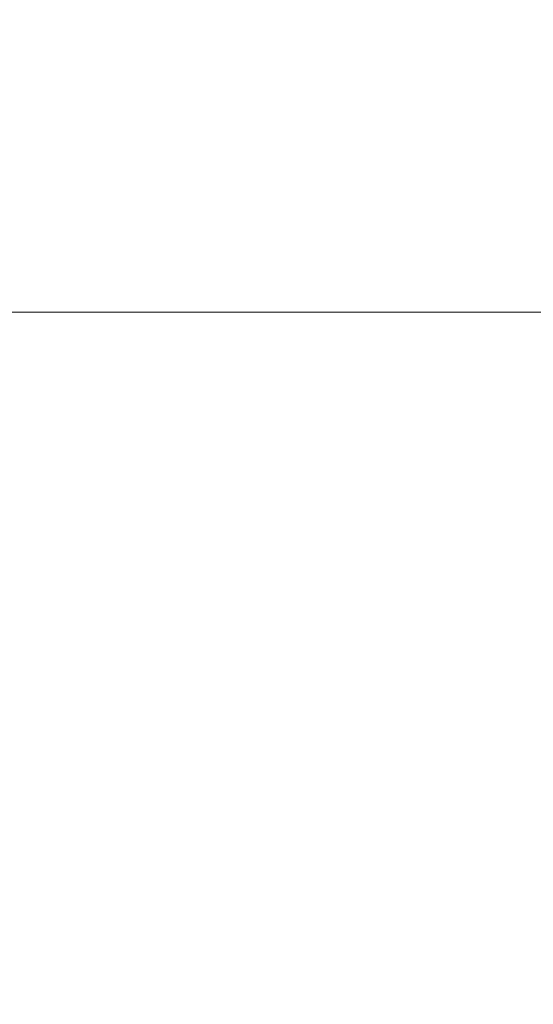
# Model space of a CAD drawing. Header units: centimetres. Extents: x -25.9 to 27.4, y -28.2 to -26.4.
# Tile 139 of 199: x 9.4848 to 9.5231, y -26.5116 to -26.4382. Entities that reach past the tile are written whole.
import ezdxf

# ---------------------------------------------------------------- set-up
doc = ezdxf.new("R2010")
doc.units = ezdxf.units.CM
doc.header["$LTSCALE"] = 2.54
doc.layers.add('Lucido design-1', color=7, linetype='Continuous')

# ---------------------------------------------------------------- blocks, each defined once
blk = doc.blocks.new('Gruppo-4-1')
at = {"color": 7, "linetype": 'Continuous', "lineweight": 9}
for points, invisible_edges in [([(9.488502, -26.437777, 539.768772), (9.48955, -26.434181, 539.768772), (9.491622, -26.434834, 539.765297), (9.4906, -26.438339, 539.765297)], 15), ([(-25.828561, -26.434836, 540.516815), (-25.828561, -26.438359, 540.517651), (27.271439, -26.438359, 540.517651), (27.271439, -26.434836, 540.516815)], 10), ([(9.4906, -26.438339, 539.765297), (9.491622, -26.434834, 539.765297), (9.493826, -26.435529, 539.761917), (9.492833, -26.438938, 539.761917)], 15), ([(9.501188, -26.43785, 539.7524), (9.502221, -26.434807, 539.7524), (9.504871, -26.435771, 539.749452), (9.503877, -26.438698, 539.749452)], 15), ([(9.510489, -26.437816, 539.743921), (9.511515, -26.435179, 539.743921), (9.514424, -26.436384, 539.741346), (9.513448, -26.438893, 539.741346)], 15), ([(9.51747, -26.437645, 539.738869), (9.518496, -26.435313, 539.738869), (9.521525, -26.436725, 539.736566), (9.520557, -26.438924, 539.736566)], 15), ([(9.492833, -26.438938, 539.761917), (9.493826, -26.435529, 539.761917), (9.496158, -26.436264, 539.758638), (9.495194, -26.43957, 539.758638)], 15), ([(9.503877, -26.438698, 539.749452), (9.504871, -26.435771, 539.749452), (9.507628, -26.436775, 539.746625), (9.506676, -26.43958, 539.746625)], 15), ([(9.483791, -26.440569, 539.775984), (9.484722, -26.436764, 539.775984), (9.486541, -26.437252, 539.772337), (9.48563, -26.440977, 539.772337)], 15), ([(9.495194, -26.43957, 539.758638), (9.496158, -26.436264, 539.758638), (9.498613, -26.437038, 539.755464), (9.497681, -26.440237, 539.755464)], 15), ([(9.506676, -26.43958, 539.746625), (9.507628, -26.436775, 539.746625), (9.510489, -26.437816, 539.743921), (9.50958, -26.440496, 539.743921)], 15), ([(9.513448, -26.438893, 539.741346), (9.514424, -26.436384, 539.741346), (9.51747, -26.437645, 539.738869), (9.516546, -26.440021, 539.738869)], 15), ([(9.520557, -26.438924, 539.736566), (9.521525, -26.436725, 539.736566), (9.524633, -26.438174, 539.734401), (9.523725, -26.440237, 539.734401)], 15), ([(9.48563, -26.440977, 539.772337), (9.486541, -26.437252, 539.772337), (9.488502, -26.437777, 539.768772), (9.487612, -26.441416, 539.768772)], 15), ([(9.497681, -26.440237, 539.755464), (9.498613, -26.437038, 539.755464), (9.501188, -26.43785, 539.7524), (9.500289, -26.440935, 539.7524)], 15), ([(9.487612, -26.441416, 539.768772), (9.488502, -26.437777, 539.768772), (9.4906, -26.438339, 539.765297), (9.489733, -26.441886, 539.765297)], 15), ([(9.500289, -26.440935, 539.7524), (9.501188, -26.43785, 539.7524), (9.503877, -26.438698, 539.749452), (9.503012, -26.441665, 539.749452)], 15), ([(9.50958, -26.440496, 539.743921), (9.510489, -26.437816, 539.743921), (9.513448, -26.438893, 539.741346), (9.512583, -26.441443, 539.741346)], 15), ([(9.516546, -26.440021, 539.738869), (9.51747, -26.437645, 539.738869), (9.520557, -26.438924, 539.736566), (9.519686, -26.441164, 539.736566)], 15), ([(27.271439, -26.439011, 540.517806), (27.271439, -26.438359, 540.517651), (-25.828561, -26.438359, 540.517651), (-25.828561, -26.439011, 540.517806)], 10), ([(9.489733, -26.441886, 539.765297), (9.4906, -26.438339, 539.765297), (9.492833, -26.438938, 539.761917), (9.491989, -26.442386, 539.761917)], 15), ([(9.491989, -26.442386, 539.761917), (9.492833, -26.438938, 539.761917), (9.495194, -26.43957, 539.758638), (9.494376, -26.442916, 539.758638)], 15), ([(9.503012, -26.441665, 539.749452), (9.503877, -26.438698, 539.749452), (9.506676, -26.43958, 539.746625), (9.505847, -26.442425, 539.746625)], 15), ([(9.512583, -26.441443, 539.741346), (9.513448, -26.438893, 539.741346), (9.516546, -26.440021, 539.738869), (9.515727, -26.442434, 539.738869)], 15), ([(9.519686, -26.441164, 539.736566), (9.520557, -26.438924, 539.736566), (9.523725, -26.440237, 539.734401), (9.522909, -26.442337, 539.734401)], 15), ([(-25.828561, -26.439011, 540.517806), (-25.828561, -26.442637, 540.518503), (27.271439, -26.442637, 540.518503), (27.271439, -26.439011, 540.517806)], 10), ([(9.494376, -26.442916, 539.758638), (9.495194, -26.43957, 539.758638), (9.497681, -26.440237, 539.755464), (9.496889, -26.443473, 539.755464)], 15), ([(9.505847, -26.442425, 539.746625), (9.506676, -26.43958, 539.746625), (9.50958, -26.440496, 539.743921), (9.508788, -26.443213, 539.743921)], 15), ([(9.496889, -26.443473, 539.755464), (9.497681, -26.440237, 539.755464), (9.500289, -26.440935, 539.7524), (9.499525, -26.444057, 539.7524)], 15), ([(9.515727, -26.442434, 539.738869), (9.516546, -26.440021, 539.738869), (9.519686, -26.441164, 539.736566), (9.518914, -26.443439, 539.736566)], 15), ([(9.522909, -26.442337, 539.734401), (9.523725, -26.440237, 539.734401), (9.526969, -26.44158, 539.73238), (9.526207, -26.443537, 539.73238)], 15), ([(9.483027, -26.444411, 539.775984), (9.483791, -26.440569, 539.775984), (9.48563, -26.440977, 539.772337), (9.484882, -26.444738, 539.772337)], 15), ([(9.484882, -26.444738, 539.772337), (9.48563, -26.440977, 539.772337), (9.487612, -26.441416, 539.768772), (9.486881, -26.44509, 539.768772)], 15), ([(9.499525, -26.444057, 539.7524), (9.500289, -26.440935, 539.7524), (9.503012, -26.441665, 539.749452), (9.502278, -26.444667, 539.749452)], 15), ([(9.508788, -26.443213, 539.743921), (9.50958, -26.440496, 539.743921), (9.512583, -26.441443, 539.741346), (9.511829, -26.444028, 539.741346)], 15), ([(9.518914, -26.443439, 539.736566), (9.519686, -26.441164, 539.736566), (9.522909, -26.442337, 539.734401), (9.522184, -26.44447, 539.734401)], 15), ([(9.486881, -26.44509, 539.768772), (9.487612, -26.441416, 539.768772), (9.489733, -26.441886, 539.765297), (9.48902, -26.445467, 539.765297)], 15), ([(9.48902, -26.445467, 539.765297), (9.489733, -26.441886, 539.765297), (9.491989, -26.442386, 539.761917), (9.491296, -26.445869, 539.761917)], 15), ([(9.502278, -26.444667, 539.749452), (9.503012, -26.441665, 539.749452), (9.505847, -26.442425, 539.746625), (9.505143, -26.445303, 539.746625)], 15), ([(9.511829, -26.444028, 539.741346), (9.512583, -26.441443, 539.741346), (9.515727, -26.442434, 539.738869), (9.515014, -26.444881, 539.738869)], 15), ([(27.271439, -26.443232, 540.518618), (27.271439, -26.442637, 540.518503), (-25.828561, -26.442637, 540.518503), (-25.828561, -26.443232, 540.518618)], 10), ([(9.491296, -26.445869, 539.761917), (9.491989, -26.442386, 539.761917), (9.494376, -26.442916, 539.758638), (9.493704, -26.446293, 539.758638)], 15), ([(9.505143, -26.445303, 539.746625), (9.505847, -26.442425, 539.746625), (9.508788, -26.443213, 539.743921), (9.508115, -26.445962, 539.743921)], 15), ([(9.515014, -26.444881, 539.738869), (9.515727, -26.442434, 539.738869), (9.518914, -26.443439, 539.736566), (9.518241, -26.445746, 539.736566)], 15), ([(9.522184, -26.44447, 539.734401), (9.522909, -26.442337, 539.734401), (9.526207, -26.443537, 539.73238), (9.525532, -26.445526, 539.73238)], 15), ([(-25.828561, -26.443232, 540.518618), (-25.828561, -26.446949, 540.519168), (27.271439, -26.446949, 540.519168), (27.271439, -26.443232, 540.518618)], 10), ([(9.493704, -26.446293, 539.758638), (9.494376, -26.442916, 539.758638), (9.496889, -26.443473, 539.755464), (9.496239, -26.44674, 539.755464)], 15), ([(9.508115, -26.445962, 539.743921), (9.508788, -26.443213, 539.743921), (9.511829, -26.444028, 539.741346), (9.511189, -26.446643, 539.741346)], 15), ([(9.496239, -26.44674, 539.755464), (9.496889, -26.443473, 539.755464), (9.499525, -26.444057, 539.7524), (9.498898, -26.447209, 539.7524)], 15), ([(9.498898, -26.447209, 539.7524), (9.499525, -26.444057, 539.7524), (9.502278, -26.444667, 539.749452), (9.501675, -26.447699, 539.749452)], 15), ([(9.511189, -26.446643, 539.741346), (9.511829, -26.444028, 539.741346), (9.515014, -26.444881, 539.738869), (9.514408, -26.447357, 539.738869)], 15), ([(9.518241, -26.445746, 539.736566), (9.518914, -26.443439, 539.736566), (9.522184, -26.44447, 539.734401), (9.521554, -26.446633, 539.734401)], 15), ([(9.482431, -26.448282, 539.775984), (9.483027, -26.444411, 539.775984), (9.484882, -26.444738, 539.772337), (9.484298, -26.448528, 539.772337)], 15), ([(9.484298, -26.448528, 539.772337), (9.484882, -26.444738, 539.772337), (9.486881, -26.44509, 539.768772), (9.486311, -26.448793, 539.768772)], 15), ([(9.501675, -26.447699, 539.749452), (9.502278, -26.444667, 539.749452), (9.505143, -26.445303, 539.746625), (9.504565, -26.448208, 539.746625)], 15), ([(9.521554, -26.446633, 539.734401), (9.522184, -26.44447, 539.734401), (9.525532, -26.445526, 539.73238), (9.524945, -26.447542, 539.73238)], 15), ([(9.486311, -26.448793, 539.768772), (9.486881, -26.44509, 539.768772), (9.48902, -26.445467, 539.765297), (9.488465, -26.449076, 539.765297)], 15), ([(9.488465, -26.449076, 539.765297), (9.48902, -26.445467, 539.765297), (9.491296, -26.445869, 539.761917), (9.490756, -26.449378, 539.761917)], 15), ([(9.504565, -26.448208, 539.746625), (9.505143, -26.445303, 539.746625), (9.508115, -26.445962, 539.743921), (9.507563, -26.448737, 539.743921)], 15), ([(9.514408, -26.447357, 539.738869), (9.515014, -26.444881, 539.738869), (9.518241, -26.445746, 539.736566), (9.51767, -26.44808, 539.736566)], 15), ([(9.490756, -26.449378, 539.761917), (9.491296, -26.445869, 539.761917), (9.493704, -26.446293, 539.758638), (9.49318, -26.449697, 539.758638)], 15), ([(9.49318, -26.449697, 539.758638), (9.493704, -26.446293, 539.758638), (9.496239, -26.44674, 539.755464), (9.495732, -26.450033, 539.755464)], 15), ([(9.507563, -26.448737, 539.743921), (9.508115, -26.445962, 539.743921), (9.511189, -26.446643, 539.741346), (9.510664, -26.449284, 539.741346)], 15), ([(9.51767, -26.44808, 539.736566), (9.518241, -26.445746, 539.736566), (9.521554, -26.446633, 539.734401), (9.521018, -26.448822, 539.734401)], 15), ([(27.271439, -26.447491, 540.519248), (27.271439, -26.446949, 540.519168), (-25.828561, -26.446949, 540.519168), (-25.828561, -26.447491, 540.519248)], 10), ([(9.495732, -26.450033, 539.755464), (9.496239, -26.44674, 539.755464), (9.498898, -26.447209, 539.7524), (9.498409, -26.450385, 539.7524)], 15), ([(9.510664, -26.449284, 539.741346), (9.511189, -26.446643, 539.741346), (9.514408, -26.447357, 539.738869), (9.513911, -26.449856, 539.738869)], 15), ([(9.521018, -26.448822, 539.734401), (9.521554, -26.446633, 539.734401), (9.524945, -26.447542, 539.73238), (9.524446, -26.449582, 539.73238)], 15), ([(-25.828561, -26.447491, 540.519248), (-25.828561, -26.451285, 540.519643), (27.271439, -26.451285, 540.519643), (27.271439, -26.447491, 540.519248)], 10), ([(9.498409, -26.450385, 539.7524), (9.498898, -26.447209, 539.7524), (9.501675, -26.447699, 539.749452), (9.501204, -26.450754, 539.749452)], 15), ([(9.501204, -26.450754, 539.749452), (9.501675, -26.447699, 539.749452), (9.504565, -26.448208, 539.746625), (9.504114, -26.451137, 539.746625)], 15), ([(9.513911, -26.449856, 539.738869), (9.514408, -26.447357, 539.738869), (9.51767, -26.44808, 539.736566), (9.517201, -26.450437, 539.736566)], 15), ([(9.483881, -26.45234, 539.772337), (9.484298, -26.448528, 539.772337), (9.486311, -26.448793, 539.768772), (9.485903, -26.452517, 539.768772)], 15), ([(9.504114, -26.451137, 539.746625), (9.504565, -26.448208, 539.746625), (9.507563, -26.448737, 539.743921), (9.507133, -26.451534, 539.743921)], 15), ([(9.517201, -26.450437, 539.736566), (9.51767, -26.44808, 539.736566), (9.521018, -26.448822, 539.734401), (9.520579, -26.451032, 539.734401)], 15), ([(9.485903, -26.452517, 539.768772), (9.486311, -26.448793, 539.768772), (9.488465, -26.449076, 539.765297), (9.488067, -26.452706, 539.765297)], 15), ([(9.488067, -26.452706, 539.765297), (9.488465, -26.449076, 539.765297), (9.490756, -26.449378, 539.761917), (9.490369, -26.452907, 539.761917)], 15), ([(9.507133, -26.451534, 539.743921), (9.507563, -26.448737, 539.743921), (9.510664, -26.449284, 539.741346), (9.510255, -26.451945, 539.741346)], 15), ([(9.520579, -26.451032, 539.734401), (9.521018, -26.448822, 539.734401), (9.524446, -26.449582, 539.73238), (9.524036, -26.451642, 539.73238)], 15), ([(9.490369, -26.452907, 539.761917), (9.490756, -26.449378, 539.761917), (9.49318, -26.449697, 539.758638), (9.492805, -26.45312, 539.758638)], 15), ([(9.492805, -26.45312, 539.758638), (9.49318, -26.449697, 539.758638), (9.495732, -26.450033, 539.755464), (9.49537, -26.453345, 539.755464)], 15), ([(9.510255, -26.451945, 539.741346), (9.510664, -26.449284, 539.741346), (9.513911, -26.449856, 539.738869), (9.513523, -26.452375, 539.738869)], 15), ([(9.513523, -26.452375, 539.738869), (9.513911, -26.449856, 539.738869), (9.517201, -26.450437, 539.736566), (9.516836, -26.452811, 539.736566)], 15), ([(9.49537, -26.453345, 539.755464), (9.495732, -26.450033, 539.755464), (9.498409, -26.450385, 539.7524), (9.498059, -26.45358, 539.7524)], 15), ([(9.498059, -26.45358, 539.7524), (9.498409, -26.450385, 539.7524), (9.501204, -26.450754, 539.749452), (9.500868, -26.453826, 539.749452)], 15), ([(9.516836, -26.452811, 539.736566), (9.517201, -26.450437, 539.736566), (9.520579, -26.451032, 539.734401), (9.520236, -26.453259, 539.734401)], 15), ([(27.271439, -26.451781, 540.519695), (27.271439, -26.451285, 540.519643), (-25.828561, -26.451285, 540.519643), (-25.828561, -26.451781, 540.519695)], 10), ([(9.500868, -26.453826, 539.749452), (9.501204, -26.450754, 539.749452), (9.504114, -26.451137, 539.746625), (9.503792, -26.454082, 539.746625)], 15), ([(9.503792, -26.454082, 539.746625), (9.504114, -26.451137, 539.746625), (9.507133, -26.451534, 539.743921), (9.506825, -26.454347, 539.743921)], 15), ([(9.520236, -26.453259, 539.734401), (9.520579, -26.451032, 539.734401), (9.524036, -26.451642, 539.73238), (9.523716, -26.453717, 539.73238)], 15), ([(-25.828561, -26.451781, 540.519695), (-25.828561, -26.455639, 540.51993), (27.271439, -26.455639, 540.51993), (27.271439, -26.451781, 540.519695)], 10), ([(9.506825, -26.454347, 539.743921), (9.507133, -26.451534, 539.743921), (9.510255, -26.451945, 539.741346), (9.509961, -26.454621, 539.741346)], 15), ([(9.509961, -26.454621, 539.741346), (9.510255, -26.451945, 539.741346), (9.513523, -26.452375, 539.738869), (9.513245, -26.454909, 539.738869)], 15), ([(9.48363, -26.456166, 539.772337), (9.483881, -26.45234, 539.772337), (9.485903, -26.452517, 539.768772), (9.485658, -26.456255, 539.768772)], 15), ([(9.485658, -26.456255, 539.768772), (9.485903, -26.452517, 539.768772), (9.488067, -26.452706, 539.765297), (9.487828, -26.45635, 539.765297)], 15), ([(9.487828, -26.45635, 539.765297), (9.488067, -26.452706, 539.765297), (9.490369, -26.452907, 539.761917), (9.490137, -26.45645, 539.761917)], 15), ([(9.490137, -26.45645, 539.761917), (9.490369, -26.452907, 539.761917), (9.492805, -26.45312, 539.758638), (9.49258, -26.456557, 539.758638)], 15), ([(9.513245, -26.454909, 539.738869), (9.513523, -26.452375, 539.738869), (9.516836, -26.452811, 539.736566), (9.516574, -26.4552, 539.736566)], 15), ([(9.516574, -26.4552, 539.736566), (9.516836, -26.452811, 539.736566), (9.520236, -26.453259, 539.734401), (9.519991, -26.455499, 539.734401)], 15), ([(9.49258, -26.456557, 539.758638), (9.492805, -26.45312, 539.758638), (9.49537, -26.453345, 539.755464), (9.495152, -26.456669, 539.755464)], 15), ([(9.495152, -26.456669, 539.755464), (9.49537, -26.453345, 539.755464), (9.498059, -26.45358, 539.7524), (9.497849, -26.456787, 539.7524)], 15), ([(9.497849, -26.456787, 539.7524), (9.498059, -26.45358, 539.7524), (9.500868, -26.453826, 539.749452), (9.500666, -26.45691, 539.749452)], 15), ([(9.519991, -26.455499, 539.734401), (9.520236, -26.453259, 539.734401), (9.523716, -26.453717, 539.73238), (9.523488, -26.455805, 539.73238)], 15), ([(9.500666, -26.45691, 539.749452), (9.500868, -26.453826, 539.749452), (9.503792, -26.454082, 539.746625), (9.503598, -26.457038, 539.746625)], 15), ([(9.503598, -26.457038, 539.746625), (9.503792, -26.454082, 539.746625), (9.506825, -26.454347, 539.743921), (9.506639, -26.457171, 539.743921)], 15), ([(9.506639, -26.457171, 539.743921), (9.506825, -26.454347, 539.743921), (9.509961, -26.454621, 539.741346), (9.509785, -26.457308, 539.741346)], 15), ([(9.509785, -26.457308, 539.741346), (9.509961, -26.454621, 539.741346), (9.513245, -26.454909, 539.738869), (9.513079, -26.457452, 539.738869)], 15), ([(9.513079, -26.457452, 539.738869), (9.513245, -26.454909, 539.738869), (9.516574, -26.4552, 539.736566), (9.516417, -26.457598, 539.736566)], 15), ([(27.271439, -26.456084, 540.519957), (27.271439, -26.455639, 540.51993), (-25.828561, -26.455639, 540.51993), (-25.828561, -26.456084, 540.519957)], 10), ([(9.516417, -26.457598, 539.736566), (9.516574, -26.4552, 539.736566), (9.519991, -26.455499, 539.734401), (9.519843, -26.457747, 539.734401)], 15), ([(9.519843, -26.457747, 539.734401), (9.519991, -26.455499, 539.734401), (9.523488, -26.455805, 539.73238), (9.52335, -26.4579, 539.73238)], 15), ([(-25.828561, -26.456084, 540.519957), (-25.828561, -26.46, 540.520033), (27.271439, -26.46, 540.520033), (27.271439, -26.456084, 540.519957)], 8), ([(9.483546, -26.46, 539.772337), (9.48363, -26.456166, 539.772337), (9.485658, -26.456255, 539.768772), (9.485576, -26.46, 539.768772)], 7), ([(9.485576, -26.46, 539.768772), (9.485658, -26.456255, 539.768772), (9.487828, -26.45635, 539.765297), (9.487749, -26.46, 539.765297)], 7), ([(9.487749, -26.46, 539.765297), (9.487828, -26.45635, 539.765297), (9.490137, -26.45645, 539.761917), (9.49006, -26.46, 539.761917)], 7), ([(9.49006, -26.46, 539.761917), (9.490137, -26.45645, 539.761917), (9.49258, -26.456557, 539.758638), (9.492505, -26.46, 539.758638)], 7), ([(9.492505, -26.46, 539.758638), (9.49258, -26.456557, 539.758638), (9.495152, -26.456669, 539.755464), (9.495079, -26.46, 539.755464)], 7), ([(9.495079, -26.46, 539.755464), (9.495152, -26.456669, 539.755464), (9.497849, -26.456787, 539.7524), (9.497779, -26.46, 539.7524)], 7), ([(9.497779, -26.46, 539.7524), (9.497849, -26.456787, 539.7524), (9.500666, -26.45691, 539.749452), (9.500598, -26.46, 539.749452)], 7), ([(9.500598, -26.46, 539.749452), (9.500666, -26.45691, 539.749452), (9.503598, -26.457038, 539.746625), (9.503533, -26.46, 539.746625)], 7), ([(9.503533, -26.46, 539.746625), (9.503598, -26.457038, 539.746625), (9.506639, -26.457171, 539.743921), (9.506578, -26.46, 539.743921)], 7), ([(9.506578, -26.46, 539.743921), (9.506639, -26.457171, 539.743921), (9.509785, -26.457308, 539.741346), (9.509727, -26.46, 539.741346)], 7), ([(9.509727, -26.46, 539.741346), (9.509785, -26.457308, 539.741346), (9.513079, -26.457452, 539.738869), (9.513023, -26.46, 539.738869)], 7), ([(9.513023, -26.46, 539.738869), (9.513079, -26.457452, 539.738869), (9.516417, -26.457598, 539.736566), (9.516365, -26.46, 539.736566)], 7), ([(9.516365, -26.46, 539.736566), (9.516417, -26.457598, 539.736566), (9.519843, -26.457747, 539.734401), (9.519794, -26.46, 539.734401)], 7), ([(9.519794, -26.46, 539.734401), (9.519843, -26.457747, 539.734401), (9.52335, -26.4579, 539.73238), (9.523305, -26.46, 539.73238)], 7), ([(9.483546, -26.46, 539.772337), (9.485576, -26.46, 539.768772), (9.485583, -27.66, 539.768776), (9.483785, -27.66, 539.771899)], 10), ([(9.485576, -26.46, 539.768772), (9.487749, -26.46, 539.765297), (9.487755, -27.66, 539.765301), (9.485807, -27.66, 539.768389)], 10), ([(9.485807, -27.66, 539.768389), (9.485583, -27.66, 539.768776), (9.485576, -26.46, 539.768772)], 10), ([(9.487749, -26.46, 539.765297), (9.49006, -26.46, 539.761917), (9.490065, -27.66, 539.761921), (9.487971, -27.66, 539.76496)], 10), ([(9.487971, -27.66, 539.76496), (9.487755, -27.66, 539.765301), (9.487749, -26.46, 539.765297)], 10), ([(9.49006, -26.46, 539.761917), (9.492505, -26.46, 539.758638), (9.492511, -27.66, 539.758642), (9.490274, -27.66, 539.761618)], 10), ([(9.490274, -27.66, 539.761618), (9.490065, -27.66, 539.761921), (9.49006, -26.46, 539.761917)], 10), ([(9.492505, -26.46, 539.758638), (9.495079, -26.46, 539.755464), (9.495085, -27.66, 539.755468), (9.492752, -27.66, 539.758321)], 10), ([(9.492752, -27.66, 539.758321), (9.492511, -27.66, 539.758642), (9.492505, -26.46, 539.758638)], 10), ([(9.495079, -26.46, 539.755464), (9.497779, -26.46, 539.7524), (9.497784, -27.66, 539.752405), (9.495326, -27.66, 539.755173)], 10), ([(9.495326, -27.66, 539.755173), (9.495085, -27.66, 539.755468), (9.495079, -26.46, 539.755464)], 10), ([(9.497779, -26.46, 539.7524), (9.500598, -26.46, 539.749452), (9.500603, -27.66, 539.749457), (9.49803, -27.66, 539.752128)], 10), ([(9.49803, -27.66, 539.752128), (9.497784, -27.66, 539.752405), (9.497779, -26.46, 539.7524)], 10), ([(9.500598, -26.46, 539.749452), (9.503533, -26.46, 539.746625), (9.503538, -27.66, 539.74663), (9.500858, -27.66, 539.749193)], 10), ([(9.500858, -27.66, 539.749193), (9.500603, -27.66, 539.749457), (9.500598, -26.46, 539.749452)], 10), ([(9.503533, -26.46, 539.746625), (9.506578, -26.46, 539.743921), (9.506582, -27.66, 539.743927), (9.503806, -27.66, 539.746374)], 10), ([(9.503806, -27.66, 539.746374), (9.503538, -27.66, 539.74663), (9.503533, -26.46, 539.746625)], 10), ([(9.506578, -26.46, 539.743921), (9.509727, -26.46, 539.741346), (9.509731, -27.66, 539.741352), (9.506869, -27.66, 539.743674)], 10), ([(9.506869, -27.66, 539.743674), (9.506582, -27.66, 539.743927), (9.506578, -26.46, 539.743921)], 10), ([(9.509727, -26.46, 539.741346), (9.513023, -26.46, 539.738869), (9.513027, -27.66, 539.738875), (9.510043, -27.66, 539.741099)], 10), ([(9.510043, -27.66, 539.741099), (9.509731, -27.66, 539.741352), (9.509727, -26.46, 539.741346)], 10), ([(9.513023, -26.46, 539.738869), (9.516365, -26.46, 539.736566), (9.516369, -27.66, 539.736572), (9.513323, -27.66, 539.738654)], 10), ([(9.513323, -27.66, 539.738654), (9.513027, -27.66, 539.738875), (9.513023, -26.46, 539.738869)], 10), ([(9.516365, -26.46, 539.736566), (9.519794, -26.46, 539.734401), (9.519798, -27.66, 539.734408), (9.516703, -27.66, 539.736344)], 10), ([(9.516703, -27.66, 539.736344), (9.516369, -27.66, 539.736572), (9.516365, -26.46, 539.736566)], 10), ([(9.519794, -26.46, 539.734401), (9.523305, -26.46, 539.73238), (9.523309, -27.66, 539.732388), (9.520178, -27.66, 539.734171)], 10), ([(9.520178, -27.66, 539.734171), (9.519798, -27.66, 539.734408), (9.519794, -26.46, 539.734401)], 10)]:
    blk.add_3dface(points, dxfattribs=dict(at, invisible_edges=invisible_edges))
blk.add_3dface([(-25.828561, -26.46, 540.520033), (-25.828561, -28.06, 540.520033), (27.271439, -28.06, 540.520033), (27.271439, -26.46, 540.520033)], dxfattribs=at)

msp = doc.modelspace()

# ---------------------------------------------------------------- block references
at = {"layer": 'Lucido design-1', "color": 7}
msp.add_blockref('Gruppo-4-1', (0, 0), dxfattribs=at)

doc.saveas('drawing.dxf')
